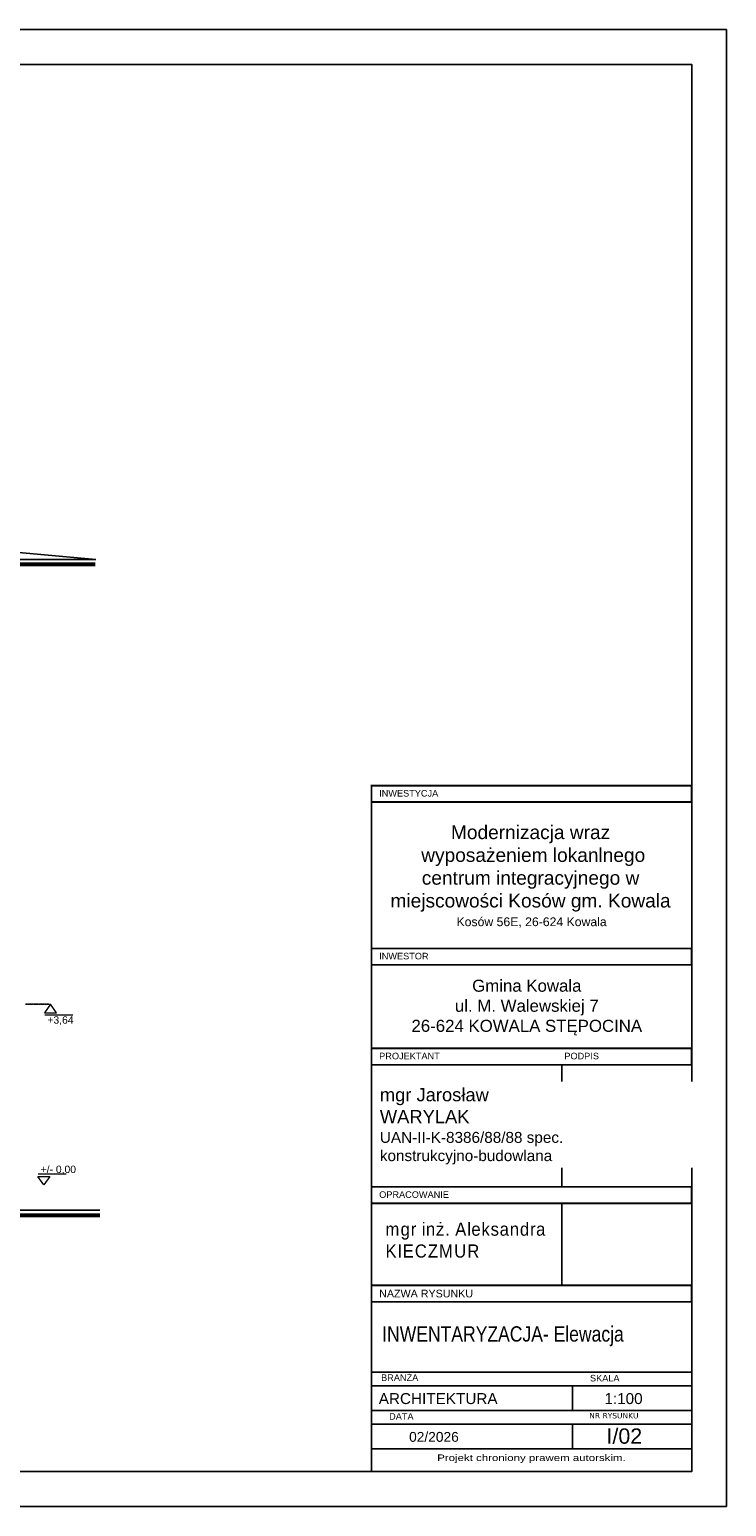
# Model space of a CAD drawing. Header units: millimetres. Extents: x -5941 to 19721, y -9230 to 6433.
# Tile 204 of 204: x 17201 to 18603, y 3463 to 6433. Entities that reach past the tile are written whole.
import ezdxf
from ezdxf.enums import TextEntityAlignment as Align

# ---------------------------------------------------------------- set-up
doc = ezdxf.new("R2010")
doc.units = ezdxf.units.MM
doc.linetypes.add('HIDDEN', pattern=[0.375, 0.25, -0.125])
for name, color, linetype in [('A_opis', 1, 'Continuous'), ('A_schody', 3, 'Continuous'), ('A_widok', 3, 'Continuous'), ('O_tabelka', 3, 'Continuous')]:
    doc.layers.add(name, color=color, linetype=linetype)
doc.layers.add('A_RZĘDNE', color=52, linetype='Continuous', lineweight=15)
doc.styles.add('ARIAL', font='arial.ttf', dxfattribs={"width": 0.8})
doc.styles.add('dar-styl', font='arial.ttf')
doc.styles.get("Standard").update_dxf_attribs({"font": 'arial.ttf'})
doc.styles.add('verdena', font='verdana.ttf')

# ---------------------------------------------------------------- blocks, each defined once
blk = doc.blocks.new('A_RZĘDNA WYKOŃCZENIA')
at = {"layer": 'A_RZĘDNE'}
blk.add_line((45.1, 22), (-11.5, 22), dxfattribs=at)
blk.add_lwpolyline([(-12, 17), (12, 17), (0, 0), (-12, 17)], dxfattribs=at)
at = {"layer": 'A_RZĘDNE', "color": 1, "style": 'dar-styl'}
blk.add_attdef('RZEDNA', text='', height=15, dxfattribs=at).set_placement((-11.5, 31.5), align=Align.MIDDLE_LEFT)
blk = doc.blocks.new('*U139')
at = {"layer": 'A_RZĘDNE'}
blk.add_line((45.1, 41), (-11.5, 41), dxfattribs=at)
blk.add_lwpolyline([(-12, 46), (12, 46), (0, 63), (-12, 46)], dxfattribs=at)
at = {"layer": 'A_RZĘDNE', "color": 1, "style": 'dar-styl'}
blk.add_attdef('RZEDNA', text='', height=15, dxfattribs=at).set_placement((-11.5, 31.5), align=Align.MIDDLE_LEFT)

msp = doc.modelspace()

# ---------------------------------------------------------------- linework, layer by layer
for points in [[(14405.004, 3462.533), (18603.25, 3462.533), (18603.25, 6432.533), (14405.004, 6432.533)], [(14555.004, 3532.533), (18533.25, 3532.533), (18533.25, 6362.533), (14555.004, 6362.533)]]:
    msp.add_lwpolyline(points, close=True)
at = {"layer": 'A_RZĘDNE', "linetype": 'HIDDEN'}
for p, q in [((17240.136, 4472.335), (17193.306, 4472.335)), ((17193.306, 4472.335), (17243.423, 4472.335))]:
    msp.add_line(p, q, dxfattribs=at)
at = {"layer": 'A_schody'}
msp.add_line((16809.376, 5414.975), (17334.281, 5367.045), dxfattribs=at)
at = {"layer": 'A_widok', "color": 3, "ltscale": 0.5, "const_width": 8}
for points in [[(17333.251, 5357.045), (16886.247, 5357.045)], [(17342.741, 4048.062), (16612.178, 4048.062)]]:
    msp.add_lwpolyline(points, dxfattribs=at)
at = {"layer": 'A_widok', "color": 3, "ltscale": 0.5}
for points in [[(17334.024, 5367.045), (16886.247, 5367.045)], [(17342.848, 4058.062), (16612.178, 4058.062)]]:
    msp.add_lwpolyline(points, dxfattribs=at)
at = {"layer": 'O_tabelka', "color": 0}
for p, q in [((18271.935, 4350.68), (18271.935, 4105.082)), ((18271.935, 4072.082), (18271.935, 3907.156)), ((17889.15, 3907.156), (18533.25, 3907.156)), ((17889.15, 3907.156), (18533.25, 3907.156)), ((17889.15, 3907.156), (18533.25, 3907.156)), ((18293.25, 3705.121), (18293.25, 3655.621)), ((18293.25, 3628.121), (18293.25, 3578.621))]:
    msp.add_line(p, q, dxfattribs=at)
at = {"layer": 'O_tabelka', "color": 0, "const_width": 3.593}
for points in [[(17889.15, 4912.101), (18533.25, 4912.101), (18533.25, 4879.101), (17889.15, 4879.101)], [(17889.15, 4584.676), (18533.25, 4584.676), (18533.25, 4551.676), (17889.15, 4551.676)], [(17889.15, 4383.68), (18533.25, 4383.68), (18533.25, 4350.68), (17889.15, 4350.68)], [(17889.15, 4105.082), (18533.25, 4105.082), (18533.25, 4072.082), (17889.15, 4072.082)], [(17889.15, 3907.156), (18533.25, 3907.156), (18533.25, 3874.156), (17889.15, 3874.156)]]:
    msp.add_lwpolyline(points, close=True, dxfattribs=at)
at = {"layer": 'O_tabelka', "color": 0}
msp.add_lwpolyline([(17889.15, 4912.101), (18533.25, 4912.101), (18533.25, 3532.533), (17889.15, 3532.533)], close=True, dxfattribs=at)
for points in [[(17889.15, 3907.156), (18533.25, 3907.156)], [(17889.15, 3732.621), (18533.25, 3732.621)], [(17889.15, 3705.121), (18533.25, 3705.121)], [(17889.15, 3655.621), (18533.25, 3655.621)], [(17889.15, 3628.121), (18533.25, 3628.121)], [(17889.15, 3578.621), (18533.25, 3578.621)]]:
    msp.add_lwpolyline(points, dxfattribs=at)
at = {"layer": 'O_tabelka', "color": 0, "ltscale": 10}
msp.add_lwpolyline([(17889.15, 3732.621), (18533.25, 3732.621)], dxfattribs=at)

# ---------------------------------------------------------------- block references
at = {"layer": 'A_RZĘDNE'}
ref = msp.add_blockref('*U139', (17243.423, 4409.335), dxfattribs=at)
ref.add_attrib('RZEDNA', '+3,64', dxfattribs={"color": 1, "height": 14.8937, "style": 'dar-styl'}).set_placement((17237.034, 4440.835), align=Align.MIDDLE_LEFT)
ref = msp.add_blockref('A_RZĘDNA WYKOŃCZENIA', (17229.861, 4108.998), dxfattribs=at)
ref.add_attrib('RZEDNA', '+/- 0,00', dxfattribs={"color": 1, "height": 14.8937, "style": 'dar-styl'}).set_placement((17223.472, 4140.498), align=Align.MIDDLE_LEFT)

# ---------------------------------------------------------------- texts
at = {"layer": 'A_opis', "color": 0, "style": 'ARIAL', "width": 1.25}
msp.add_text('Projekt chroniony prawem autorskim.', height=13.2, dxfattribs=at).set_placement((18021.296, 3553.833))
at = {"layer": 'O_tabelka', "color": 0, "attachment_point": 1}
for s, insert, char_height, width in [('{\\fArial|b0|i0|c238|p34;INWESTYCJA}', (17904.492, 4903.301), 13.2, 805.93333), ('INWESTOR', (17904.55, 4575.876), 13.2, 805.93333), ('{\\fArial|b0|i0|c238|p34;PROJEKTANT}', (17904.55, 4374.88), 13.2, 256.41448), ('{\\fArial|b0|i0|c238|p34;PODPIS}', (18277.077, 4374.88), 13.2, 189.93333), ('OPRACOWANIE', (17904.55, 4096.282), 13.2, 256.41448), ('{\\fArial|b0|i0|c238|p34;NAZWA RYSUNKU}', (17904.55, 3898.356), 15.4, 256.41448), ('{\\fArial|b0|i0|c238|p34;BRANŻA}', (17908.416, 3728.088), 13.2, 256.41448), ('{\\fArial|b0|i0|c238|p34;SKALA}', (18328.65, 3727.121), 13.2, 256.41448), ('{\\fArial|b0|i0|c238|p34;DATA}', (17924.55, 3650.121), 13.2, 256.41448)]:
    msp.add_mtext(s, dxfattribs=dict(at, insert=insert, char_height=char_height, width=width))
at = {"layer": 'O_tabelka', "color": 0}
for s, insert, char_height, width, attachment_point, style in [('{\\W1;Modernizacja wraz \\P wyposażeniem lokanlnego centrum integracyjnego w miejscowości Kosów gm. Kowala}', (18209.102, 4832.064), 27.5, 595.88093, 2, 'ARIAL'), ('{\\W1;Kosów 56E, 26-624 Kowala}', (18211.2, 4626.218), 17.6, 644.09982, 8, 'ARIAL'), ('{\\W1;Gmina Kowala\\Pul. M. Walewskiej 7\\P26-624 KOWALA STĘPOCINA}', (18201.54, 4521.839), 24.2, 631.04636, 2, 'ARIAL'), ('NR RYSUNKU', (18327.25, 3650.621), 11, 476.83883, 1, 'verdena')]:
    msp.add_mtext(s, dxfattribs=dict(at, insert=insert, char_height=char_height, width=width, attachment_point=attachment_point, style=style))
at = {"layer": 'O_tabelka', "color": 0, "ltscale": 10, "attachment_point": 4, "style": 'ARIAL'}
for s, insert, char_height, width in [('\\pt80,110;{\\A1;\\fArial Narrow|b0|i0|c238|p34;\\W1.37500x;\\T1.10000;mgr inż. Aleksandra }\\P\\pt80,110;{\\A1;\\fArial Narrow|b0|i0|c238|p34;\\W1.37500x;\\T1.10000;KIECZMUR}', (17917.272, 3998.011), 26.4, 626.05434), ('{\\fArial Narrow|b0|i0|c238|p34;\\W1;INWENTARYZACJA- Elewacja}', (17910.575, 3804.819), 30.8, 779.0404)]:
    msp.add_mtext(s, dxfattribs=dict(at, insert=insert, char_height=char_height, width=width))
at = {"layer": 'O_tabelka', "color": 0, "ltscale": 10, "style": 'ARIAL'}
msp.add_attdef('ARCHITEKTURA', text='BRANŻA', height=22, dxfattribs=at).set_placement((17903.695, 3679.455), align=Align.MIDDLE_LEFT)
for tag, text, height, p in [('1:100', 'SKALA', 22, (18396.081, 3679.455)), ('02/2026', 'DATA', 19.8, (18014.683, 3602.455)), ('I/02', '_', 30.8, (18397.763, 3604.1, 0))]:
    msp.add_attdef(tag, text=text, height=height, dxfattribs=at).set_placement(p, align=Align.MIDDLE_CENTER)

# ---------------------------------------------------------------- next in the draw order: texts
at = {"layer": 'O_tabelka', "color": 0, "ltscale": 10, "insert": (17905.893, 4227.052), "char_height": 26.4, "width": 626.05434, "attachment_point": 4, "style": 'ARIAL', "bg_fill": 2}
msp.add_mtext('\\pt0.000033,0.000045,0.00007;{\\A1;\\W1.25000x;mgr Jarosław}\\P\\pt0.000033,0.000045,0.00007;{\\A1;\\W1.25000x;WARYLAK}\\P\\pt0.407986;{\\A1;\\H0.83333x;\\W1.25000x;UAN-II-K-8386/88/88 spec. }{\\A1;\\H0.83333x;\\W1.25000x;konstrukcyjno-budowlana}', dxfattribs=at)

doc.saveas('drawing.dxf')
